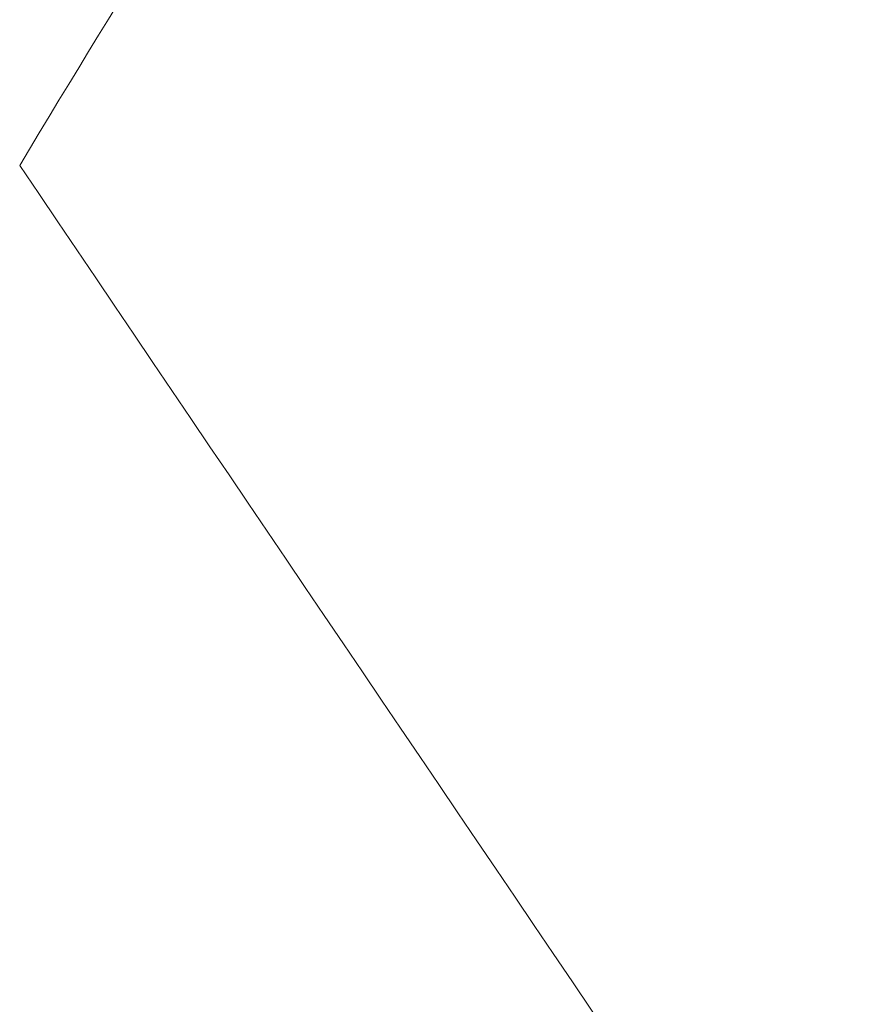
# Model space of a CAD drawing. Header units: millimetres. Extents: x 0 to 594, y 0 to 420.
# Tile 192 of 256: x 173.004 to 173.16, y 284.533 to 284.712. Entities that reach past the tile are written whole.
import ezdxf

# ---------------------------------------------------------------- set-up
doc = ezdxf.new("R2010")
doc.units = ezdxf.units.MM
doc.layers.add('1', color=7, linetype='Continuous', true_color=0xffffff)

msp = doc.modelspace()

# ---------------------------------------------------------------- linework, layer by layer
at = {"layer": '1', "color": 155, "linetype": 'Continuous', "lineweight": 13}
msp.add_open_spline([(174.54127, 285.56128), (174.49907, 285.56284), (174.45724, 285.56284), (174.37434, 285.55979), (174.33326, 285.55675), (174.25182, 285.54769), (174.1711, 285.53563), (174.09182, 285.51764), (174.04271, 285.50453), (174.02801, 285.50046), (174.01337, 285.49617), (174.00361, 285.49327), (173.99875, 285.4918), (173.97451, 285.48433), (173.95536, 285.47804), (173.89861, 285.45821), (173.86172, 285.44374), (173.78965, 285.41245), (173.75448, 285.39563), (173.68577, 285.35975), (173.65223, 285.34069), (173.60306, 285.31047), (173.58687, 285.30013), (173.56286, 285.28421), (173.5549, 285.27884), (173.54303, 285.27068), (173.53909, 285.26794), (173.53124, 285.26245), (173.49606, 285.23759), (173.46224, 285.21172), (173.40408, 285.16421), (173.37597, 285.13971), (173.32159, 285.08925), (173.29531, 285.06331), (173.24445, 285.01004), (173.21988, 284.98271), (173.17237, 284.92671), (173.14943, 284.89803), (173.1162, 284.85402), (173.10533, 284.83918), (173.0893, 284.81667), (173.084, 284.80912), (173.07352, 284.79395), (173.06833, 284.78634), (173.04264, 284.74808), (173.02296, 284.71695), (173.0041, 284.6853)], degree=3, knots=[0, 0, 0, 0, 0.0625, 0.0625, 0.125, 0.125, 0.1875, 0.25, 0.25, 0.265625, 0.273438, 0.273438, 0.28125, 0.28125, 0.3125, 0.3125, 0.375, 0.375, 0.4375, 0.4375, 0.5, 0.5, 0.53125, 0.53125, 0.546875, 0.546875, 0.554688, 0.554688, 0.5625, 0.625, 0.625, 0.6875, 0.6875, 0.75, 0.75, 0.8125, 0.8125, 0.875, 0.875, 0.90625, 0.90625, 0.921875, 0.921875, 0.9375, 0.9375, 1, 1, 1, 1], dxfattribs=at)
msp.add_open_spline([(173.22614, 284.35765), (173.15168, 284.46725), (173.07767, 284.57645), (173.0041, 284.6853)], degree=3, dxfattribs=at)

doc.saveas('drawing.dxf')
